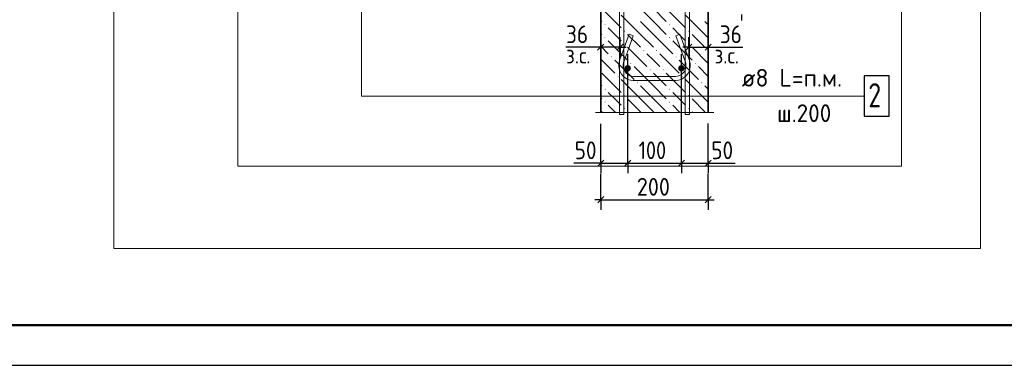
# Model space of a CAD drawing. Header units: millimetres. Extents: x 0 to 21005, y 0 to 14855.
# Tile 6 of 50: x 5363 to 11471, y 0 to 2146. Entities that reach past the tile are written whole.
import ezdxf

# ---------------------------------------------------------------- set-up
doc = ezdxf.new("R2010")
doc.units = ezdxf.units.MM
for name, color, linetype, lineweight in [('Standard', 7, 'Continuous', 25), ('Позиционная метка линия выноска', 7, 'Continuous', 13), ('Стена фоновая арматура У1', 7, 'Continuous', 25), ('Стена фоновая арматура Х1', 7, 'Continuous', 25), ('Стена фоновая затяжка С-обр.', 7, 'Continuous', 25)]:
    doc.layers.add(name, color=color, linetype=linetype, lineweight=lineweight)
doc.layers.add('ЖБ Стена верхний уровень', color=7, linetype='Continuous', lineweight=25, true_color=0x006e00)
doc.layers.add('Размерная выноска', color=7, linetype='Continuous')
doc.styles.add('ISOCPEUR', font='txt')

msp = doc.modelspace()

# ---------------------------------------------------------------- hatches: boundary and pattern name
at = {"layer": 'ЖБ Стена верхний уровень', "linetype": 'Continuous', "lineweight": 18, "transparency": 33554687}
for points in [[(8990.9, 2114.4), (8994.1, 2117.7), (8997.4, 2114.4), (8994.1, 2111.2)], [(9110.9, 2074.4), (9114.1, 2077.7), (9117.4, 2074.4), (9114.1, 2071.2)], [(9390.9, 2114.4), (9394.1, 2117.7), (9397.4, 2114.4), (9394.1, 2111.2)], [(9510.9, 2074.4), (9514.1, 2077.7), (9517.4, 2074.4), (9514.1, 2071.2)], [(8990.9, 2034.4), (8994.1, 2037.7), (8997.4, 2034.4), (8994.1, 2031.2)], [(9390.9, 2034.4), (9394.1, 2037.7), (9397.4, 2034.4), (9394.1, 2031.2)], [(9110.9, 1994.4), (9114.1, 1997.7), (9117.4, 1994.4), (9114.1, 1991.2)], [(9230.9, 1954.4), (9234.1, 1957.7), (9237.4, 1954.4), (9234.1, 1951.2)], [(9310.9, 1954.4), (9314.1, 1957.7), (9317.4, 1954.4), (9314.1, 1951.2)], [(9510.9, 1994.4), (9514.1, 1997.7), (9517.4, 1994.4), (9514.1, 1991.2)], [(9630.9, 1954.4), (9634.1, 1957.7), (9634.5, 1957.3), (9634.5, 1951.6), (9634.1, 1951.2)], [(9030.9, 1914.4), (9034.1, 1917.7), (9037.4, 1914.4), (9034.1, 1911.2)], [(9430.9, 1914.4), (9434.1, 1917.7), (9437.4, 1914.4), (9434.1, 1911.2)], [(9150.9, 1874.4), (9154.1, 1877.7), (9157.4, 1874.4), (9154.1, 1871.2)], [(9270.9, 1834.4), (9274.1, 1837.7), (9277.4, 1834.4), (9274.1, 1831.2)], [(9350.9, 1834.4), (9354.1, 1837.7), (9357.4, 1834.4), (9354.1, 1831.2)], [(9550.9, 1874.4), (9554.1, 1877.7), (9557.4, 1874.4), (9554.1, 1871.2)], [(9070.9, 1794.4), (9074.1, 1797.7), (9077.4, 1794.4), (9074.1, 1791.2)], [(9470.9, 1794.4), (9474.1, 1797.7), (9477.4, 1794.4), (9474.1, 1791.2)], [(8990.9, 1714.4), (8994.1, 1717.7), (8997.4, 1714.4), (8994.1, 1711.2)], [(9190.9, 1754.4), (9194.1, 1757.7), (9197.4, 1754.4), (9194.1, 1751.2)], [(9390.9, 1714.4), (9394.1, 1717.7), (9397.4, 1714.4), (9394.1, 1711.2)], [(9590.9, 1754.4), (9594.1, 1757.7), (9597.4, 1754.4), (9594.1, 1751.2)], [(9110.9, 1674.4), (9114.1, 1677.7), (9117.4, 1674.4), (9114.1, 1671.2)], [(9510.9, 1674.4), (9514.1, 1677.7), (9517.4, 1674.4), (9514.1, 1671.2)], [(8990.9, 1634.4), (8994.1, 1637.7), (8997.4, 1634.4), (8994.1, 1631.2)], [(9110.9, 1594.4), (9114.1, 1597.7), (9117.4, 1594.4), (9114.1, 1591.2)], [(9390.9, 1634.4), (9394.1, 1637.7), (9397.4, 1634.4), (9394.1, 1631.2)], [(9510.9, 1594.4), (9514.1, 1597.7), (9517.4, 1594.4), (9514.1, 1591.2)]]:
    msp.add_hatch(color=7, dxfattribs=at).paths.add_polyline_path(points, flags=16)
at = {"layer": 'Стена фоновая арматура Х1', "linetype": 'Continuous', "lineweight": 18, "transparency": 33554687}
for points in [[(9154.5, 1844.1), (9153, 1851.8), (9148.7, 1858.3), (9142.2, 1862.6), (9134.5, 1864.1), (9126.9, 1862.6), (9120.4, 1858.3), (9116.1, 1851.8), (9114.5, 1844.1), (9116.1, 1836.5), (9120.4, 1830), (9126.9, 1825.6), (9134.5, 1824.1), (9142.2, 1825.6), (9148.7, 1830), (9153, 1836.5)], [(9487.9, 1844.1), (9486.4, 1851.8), (9482, 1858.3), (9475.5, 1862.6), (9467.9, 1864.1), (9460.2, 1862.6), (9453.7, 1858.3), (9449.4, 1851.8), (9447.9, 1844.1), (9449.4, 1836.5), (9453.7, 1830), (9460.2, 1825.6), (9467.9, 1824.1), (9475.5, 1825.6), (9482, 1830), (9486.4, 1836.5)]]:
    msp.add_hatch(color=7, dxfattribs=at).paths.add_polyline_path(points)

# ---------------------------------------------------------------- linework, layer by layer
at = {"layer": 'Standard', "color": 7, "linetype": 'Continuous', "lineweight": -3, "transparency": 33554687}
for p, q in [((9841.5, 2177.5), (9841.5, 2140)), ((8967, 1975.3), (8929.5, 1975.3)), ((9087, 1975.3), (8967, 1975.3)), ((9087, 1975.3), (9124.5, 1975.3)), ((9514.5, 1975.3), (9477, 1975.3)), ((9514.5, 1975.3), (9634.5, 1975.3)), ((9634.5, 1975.3), (9672, 1975.3)), ((8967.9, 1254.9), (8930.4, 1254.9)), ((8967.9, 1254.9), (9134.5, 1254.9)), ((9134.5, 1254.9), (9467.9, 1254.9)), ((9467.9, 1254.9), (9634.5, 1254.9)), ((9634.5, 1254.9), (9672, 1254.9)), ((8967.9, 1028.4), (8930.4, 1028.4)), ((8967.9, 1028.4), (9634.5, 1028.4)), ((9634.5, 1028.4), (9672, 1028.4))]:
    msp.add_line(p, q, dxfattribs=at)
at = {"layer": 'Standard', "color": 251, "linetype": 'Continuous', "lineweight": -3, "true_color": 0x656565, "transparency": 33554687}
for p, q in [((8967, 1975.3), (8967, 2037.8)), ((9087, 1975.3), (9087, 2037.8)), ((9514.5, 1975.3), (9514.5, 2037.8)), ((9634.5, 1975.3), (9634.5, 2037.8)), ((8967, 1975.3), (8967, 1912.8)), ((9087, 1975.3), (9087, 1912.8)), ((9514.5, 1975.3), (9514.5, 1912.8)), ((9634.5, 1975.3), (9634.5, 1912.8)), ((8967.9, 1254.9), (8967.9, 1317.4)), ((9134.5, 1254.9), (9134.5, 1317.4)), ((9467.9, 1254.9), (9467.9, 1317.4)), ((9634.5, 1254.9), (9634.5, 1317.4)), ((8967.9, 1254.9), (8967.9, 1192.4)), ((9134.5, 1254.9), (9134.5, 1192.4)), ((9467.9, 1254.9), (9467.9, 1192.4)), ((9634.5, 1254.9), (9634.5, 1192.4)), ((8967.9, 1028.4), (8967.9, 1188.2)), ((9634.5, 1028.4), (9634.5, 1188.2)), ((8967.9, 1028.4), (8967.9, 1090.9)), ((9634.5, 1028.4), (9634.5, 1090.9)), ((8967.9, 1028.4), (8967.9, 965.9)), ((9634.5, 1028.4), (9634.5, 965.9))]:
    msp.add_line(p, q, dxfattribs=at)
at = {"layer": 'Standard', "color": 7, "linetype": 'Continuous', "lineweight": 25, "transparency": 33554687}
for p, q in [((8985.7, 1994), (8948.2, 1956.5)), ((9105.7, 1994), (9068.2, 1956.5)), ((9495.8, 1956.5), (9533.3, 1994)), ((9615.8, 1956.5), (9653.3, 1994)), ((8949.1, 1236.1), (8986.6, 1273.6)), ((9115.8, 1236.1), (9153.3, 1273.6)), ((9449.1, 1236.1), (9486.6, 1273.6)), ((9615.8, 1236.1), (9653.3, 1273.6)), ((8949.1, 1009.7), (8986.6, 1047.2)), ((9615.8, 1009.7), (9653.3, 1047.2))]:
    msp.add_line(p, q, dxfattribs=at)
msp.add_lwpolyline([(0, 0), (21000, 0), (21000, 14850), (0, 14850), (0, 0)], close=True, dxfattribs=at)
at = {"layer": 'Standard', "color": 7, "linetype": 'Continuous', "lineweight": 50, "transparency": 33554687}
msp.add_lwpolyline([(1000, 14600), (20750, 14600), (20750, 250), (1000, 250), (1000, 14600)], close=True, dxfattribs=at)
at = {"layer": 'Standard', "color": 7, "linetype": 'Continuous', "lineweight": 13, "transparency": 33554687}
msp.add_lwpolyline([(11322.2, 5825.3), (5948.2, 5825.3), (5948.2, 725.5), (11322.2, 725.5), (11322.2, 5825.3)], dxfattribs=at)
at = {"layer": 'Standard', "color": 254, "linetype": 'Continuous', "lineweight": 13, "true_color": 0xc4c4ff, "transparency": 33554687}
msp.add_lwpolyline([(6717, 1236.4), (10832.4, 1236.4), (10832.4, 4984.3), (6717, 4984.3), (6717, 1236.4)], dxfattribs=at)
at = {"layer": 'Standard', "color": 251, "linetype": 'Continuous', "lineweight": -3, "true_color": 0x656565, "transparency": 33554687}
for points in [[(9134.5, 1254.9), (9134.5, 1263.4), (9134.5, 1263.4), (9134.5, 1263.4), (9134.5, 1263.4), (9134.5, 1884.7), (9134.5, 1884.7), (9134.5, 1930.8)], [(9467.9, 1254.9), (9467.9, 1263.4), (9467.9, 1263.4), (9467.9, 1930.8)], [(8967.9, 1254.9), (8967.9, 1263.4), (8967.9, 1263.4), (8967.9, 1263.4), (8967.9, 1263.4), (8967.9, 1499.6)], [(9634.5, 1254.9), (9634.5, 1263.4), (9634.5, 1263.4), (9634.5, 1501.9)]]:
    msp.add_lwpolyline(points, dxfattribs=at)
at = {"layer": 'ЖБ Стена верхний уровень', "color": 7, "linetype": 'Continuous', "lineweight": 35, "transparency": 33554687}
for p, q in [((9634.5, 1569.7), (9634.5, 4127.4)), ((8967.9, 3527.4), (8967.9, 1569.7))]:
    msp.add_line(p, q, dxfattribs=at)
at = {"layer": 'ЖБ Стена верхний уровень', "color": 9, "linetype": 'Continuous', "lineweight": 18, "true_color": 0xc7c7c7, "transparency": 33554687}
for p, q in [((8974.1, 2214.4), (9094.1, 2094.4)), ((9294.1, 2134.4), (9174.1, 2254.4)), ((9294.1, 2214.4), (9374.1, 2134.4)), ((9374.1, 2214.4), (9494.1, 2094.4)), ((8967.9, 2140.7), (8974.1, 2134.4)), ((9214.1, 2054.4), (9094.1, 2174.4)), ((9614.1, 2054.4), (9494.1, 2174.4)), ((9054.1, 2054.4), (9014.1, 2094.4)), ((9214.1, 2134.4), (9294.1, 2054.4)), ((9294.1, 2134.4), (9374.1, 2054.4)), ((9454.1, 2054.4), (9414.1, 2094.4)), ((9614.1, 2134.4), (9634.5, 2114)), ((8967.9, 2060.7), (8974.1, 2054.4)), ((9094.1, 2014.4), (9054.1, 2054.4)), ((9134.1, 2054.4), (9214.1, 1974.4)), ((9214.1, 2054.4), (9294.1, 1974.4)), ((9294.1, 2054.4), (9414.1, 1934.4)), ((9494.1, 2014.4), (9454.1, 2054.4)), ((9534.1, 2054.4), (9614.1, 1974.4)), ((9614.1, 2054.4), (9634.5, 2034)), ((8967.9, 1980.7), (9014.1, 1934.4)), ((9014.1, 2014.4), (9134.1, 1894.4)), ((9134.1, 1974.4), (9254.1, 1854.4)), ((9414.1, 2014.4), (9534.1, 1894.4)), ((9534.1, 1974.4), (9634.5, 1874)), ((8967.9, 1900.7), (9054.1, 1814.4)), ((9054.1, 1894.4), (9174.1, 1774.4)), ((9294.1, 1894.4), (9254.1, 1934.4)), ((9334.1, 1854.4), (9294.1, 1894.4)), ((9334.1, 1934.4), (9454.1, 1814.4)), ((9454.1, 1894.4), (9574.1, 1774.4)), ((9294.1, 1734.4), (9174.1, 1854.4)), ((9634.5, 1794), (9574.1, 1854.4)), ((8974.1, 1814.4), (9094.1, 1694.4)), ((9214.1, 1654.4), (9094.1, 1774.4)), ((9294.1, 1814.4), (9374.1, 1734.4)), ((9374.1, 1814.4), (9494.1, 1694.4)), ((9614.1, 1654.4), (9494.1, 1774.4)), ((8967.9, 1740.7), (8974.1, 1734.4)), ((9214.1, 1734.4), (9294.1, 1654.4)), ((9294.1, 1734.4), (9374.1, 1654.4)), ((9614.1, 1734.4), (9634.5, 1714)), ((8967.9, 1660.7), (8974.1, 1654.4)), ((9054.1, 1654.4), (9014.1, 1694.4)), ((9094.1, 1614.4), (9054.1, 1654.4)), ((9134.1, 1654.4), (9214.1, 1574.4)), ((9214.1, 1654.4), (9294.1, 1574.4)), ((9294.1, 1654.4), (9378.9, 1569.7)), ((9454.1, 1654.4), (9414.1, 1694.4)), ((9494.1, 1614.4), (9454.1, 1654.4)), ((9534.1, 1654.4), (9614.1, 1574.4)), ((9614.1, 1654.4), (9634.5, 1634)), ((9014.1, 1614.4), (9058.9, 1569.7)), ((9414.1, 1614.4), (9458.9, 1569.7)), ((8967.9, 1580.7), (8978.9, 1569.7)), ((9134.1, 1574.4), (9138.9, 1569.7)), ((9534.1, 1574.4), (9538.9, 1569.7))]:
    msp.add_line(p, q, dxfattribs=at)
at = {"layer": 'Позиционная метка линия выноска', "color": 7, "linetype": 'Continuous', "lineweight": 13, "transparency": 33554687}
for p, q in [((7482.5, 1671.7), (7482.5, 4061.7)), ((9072.5, 1671.7), (7482.5, 1671.7)), ((9072.5, 1671.7), (10601.9, 1671.7))]:
    msp.add_line(p, q, dxfattribs=at)
at = {"layer": 'Размерная выноска', "color": 7, "linetype": 'Continuous', "lineweight": -3, "transparency": 33554687}
for p, q in [((8967, 1975.3), (8751.9, 1975.3)), ((9634.5, 1975.3), (9849.7, 1975.3)), ((8967.9, 1254.9), (8801.2, 1254.9)), ((9634.5, 1254.9), (9801.2, 1254.9))]:
    msp.add_line(p, q, dxfattribs=at)
at = {"layer": 'Размерная выноска', "color": 7, "linetype": 'Continuous', "lineweight": 13, "transparency": 33554687}
msp.add_line((8934.5, 1569.7), (9667.9, 1569.7), dxfattribs=at)
at = {"layer": 'Стена фоновая арматура У1', "color": 7, "linetype": 'Continuous', "lineweight": 13, "transparency": 33554687}
for points in [[(9111.2, 4027.4), (9111.2, 1556.4), (9084.5, 1556.4), (9084.5, 4027.4), (9111.2, 4027.4)], [(9111.2, 4027.4), (9111.2, 1556.4), (9084.5, 1556.4), (9084.5, 4027.4), (9111.2, 4027.4)], [(9517.9, 4027.4), (9517.9, 1556.4), (9491.2, 1556.4), (9491.2, 4027.4), (9517.9, 4027.4)], [(9517.9, 4027.4), (9517.9, 1556.4), (9491.2, 1556.4), (9491.2, 4027.4), (9517.9, 4027.4)]]:
    msp.add_lwpolyline(points, dxfattribs=at)
at = {"layer": 'Стена фоновая арматура У1', "color": 7, "linetype": 'Continuous', "lineweight": 25, "transparency": 33554687}
msp.add_lwpolyline([(10601.9, 1546.7), (10756.9, 1546.7), (10756.9, 1796.7), (10601.9, 1796.7), (10601.9, 1546.7)], dxfattribs=at)
msp.add_lwpolyline([(10601.9, 1546.7), (10756.9, 1546.7), (10756.9, 1796.7), (10601.9, 1796.7), (10601.9, 1546.7)], dxfattribs=at)
at = {"layer": 'Стена фоновая затяжка С-обр.', "color": 98, "linetype": 'Continuous', "lineweight": 13, "true_color": 0x005000, "transparency": 33554687}
msp.add_lwpolyline([(9458, 2055.5), (9517.6, 1891.7), (9518.8, 1888.1), (9519.8, 1884.4), (9520.7, 1880.7), (9521.5, 1876.9), (9522.1, 1873.1), (9522.5, 1869.3), (9522.8, 1865.4), (9522.9, 1861.7), (9522.9, 1856.3), (9520.6, 1840), (9515, 1823.1), (9506.3, 1807.5), (9495.6, 1794.7), (9482.7, 1783.9), (9467.2, 1775.2), (9450.2, 1769.6), (9434, 1767.3), (9168.5, 1767.3), (9152.2, 1769.6), (9135.3, 1775.2), (9119.7, 1783.9), (9106.8, 1794.7), (9096.1, 1807.5), (9087.4, 1823.1), (9081.8, 1840), (9079.5, 1856.3), (9079.5, 1861.7), (9079.7, 1865.4), (9079.9, 1869.3), (9080.4, 1873.1), (9081, 1876.9), (9081.7, 1880.7), (9082.6, 1884.4), (9083.7, 1888.1), (9084.8, 1891.7), (9144.5, 2055.5), (9169.5, 2046.4), (9110, 1883), (9109.2, 1880.3), (9108.4, 1877.6), (9107.8, 1874.9), (9107.2, 1872.3), (9106.8, 1869.5), (9106.5, 1866.8), (9106.3, 1864.1), (9106.2, 1861.2), (9106.2, 1858.1), (9107.9, 1846.1), (9111.9, 1833.9), (9118.2, 1822.7), (9125.8, 1813.6), (9134.9, 1806), (9146.1, 1799.7), (9158.3, 1795.7), (9170.3, 1794), (9432.1, 1794), (9444.2, 1795.7), (9456.4, 1799.7), (9467.6, 1806), (9476.6, 1813.6), (9484.2, 1822.7), (9490.5, 1833.9), (9494.5, 1846.1), (9496.2, 1858.1), (9496.2, 1861.2), (9496.1, 1864.1), (9495.9, 1866.8), (9495.6, 1869.5), (9495.2, 1872.3), (9494.7, 1874.9), (9494, 1877.6), (9493.3, 1880.3), (9492.4, 1883), (9432.9, 2046.4), (9458, 2055.5)], dxfattribs=at)
msp.add_lwpolyline([(9458, 2055.5), (9517.6, 1891.7), (9518.8, 1888.1), (9519.8, 1884.4), (9520.7, 1880.7), (9521.5, 1876.9), (9522.1, 1873.1), (9522.5, 1869.3), (9522.8, 1865.4), (9522.9, 1861.7), (9522.9, 1856.3), (9520.6, 1840), (9515, 1823.1), (9506.3, 1807.5), (9495.6, 1794.7), (9482.7, 1783.9), (9467.2, 1775.2), (9450.2, 1769.6), (9434, 1767.3), (9168.5, 1767.3), (9152.2, 1769.6), (9135.3, 1775.2), (9119.7, 1783.9), (9106.8, 1794.7), (9096.1, 1807.5), (9087.4, 1823.1), (9081.8, 1840), (9079.5, 1856.3), (9079.5, 1861.7), (9079.7, 1865.4), (9079.9, 1869.3), (9080.4, 1873.1), (9081, 1876.9), (9081.7, 1880.7), (9082.6, 1884.4), (9083.7, 1888.1), (9084.8, 1891.7), (9144.5, 2055.5), (9169.5, 2046.4), (9110, 1883), (9109.2, 1880.3), (9108.4, 1877.6), (9107.8, 1874.9), (9107.2, 1872.3), (9106.8, 1869.5), (9106.5, 1866.8), (9106.3, 1864.1), (9106.2, 1861.2), (9106.2, 1858.1), (9107.9, 1846.1), (9111.9, 1833.9), (9118.2, 1822.7), (9125.8, 1813.6), (9134.9, 1806), (9146.1, 1799.7), (9158.3, 1795.7), (9170.3, 1794), (9432.1, 1794), (9444.2, 1795.7), (9456.4, 1799.7), (9467.6, 1806), (9476.6, 1813.6), (9484.2, 1822.7), (9490.5, 1833.9), (9494.5, 1846.1), (9496.2, 1858.1), (9496.2, 1861.2), (9496.1, 1864.1), (9495.9, 1866.8), (9495.6, 1869.5), (9495.2, 1872.3), (9494.7, 1874.9), (9494, 1877.6), (9493.3, 1880.3), (9492.4, 1883), (9432.9, 2046.4), (9458, 2055.5)], dxfattribs=at)

# ---------------------------------------------------------------- texts
at = {"layer": 'Standard', "color": 7, "linetype": 'Continuous', "lineweight": 25, "transparency": 33554687, "char_height": 110, "attachment_point": 7, "style": 'ISOCPEUR'}
for s, insert, width in [('\\W0.87;36', (8752.4, 2000.3), 201.97), ('\\W0.87;36', (9706.1, 2000.3), 201.962), ('\\W0.87;50', (8806.1, 1279.9), 201.966), ('\\W0.83;100', (9202.2, 1279.9), 254.286), ('\\W0.87;50', (9653.3, 1279.9), 201.962), ('\\W0.91;200', (9191.2, 1053.4), 280.994)]:
    msp.add_mtext(s, dxfattribs=dict(at, insert=insert, width=width))
at = {"layer": 'Standard', "color": 7, "linetype": 'Continuous', "lineweight": 18, "transparency": 33554687, "char_height": 100, "attachment_point": 7, "style": 'ISOCPEUR'}
for insert, width in [((8752.8, 1873.7), 229.971), ((9673.7, 1873.7), 229.975)]:
    msp.add_mtext('\\W0.90;з.с.', dxfattribs=dict(at, insert=insert, width=width))
at = {"layer": 'Стена фоновая арматура У1', "color": 7, "linetype": 'Continuous', "lineweight": 13, "transparency": 33554687, "attachment_point": 7, "style": 'ISOCPEUR'}
for s, insert, char_height, width in [('\\W0.97;ø8 L=п.м. ', (9842.2, 1730.3), 110, 745.936), ('\\W0.78;2', (10626.9, 1601.7), 150, 163.199), ('\\W0.78;2', (10626.9, 1601.7), 150, 163.199), ('\\W0.95;ш.200 ', (10061.4, 1510.3), 110, 481.061)]:
    msp.add_mtext(s, dxfattribs=dict(at, insert=insert, char_height=char_height, width=width))

doc.saveas('drawing.dxf')
